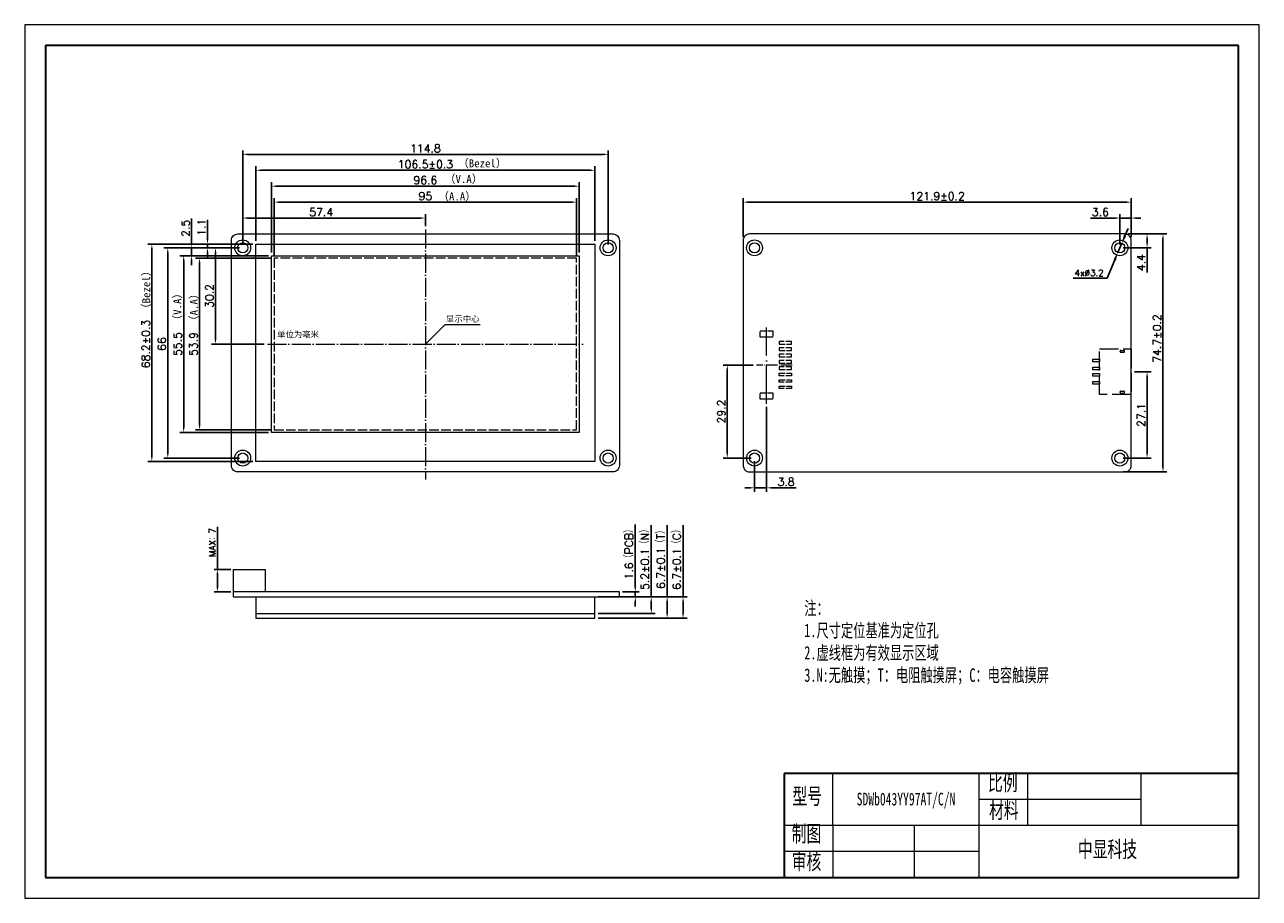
# Model space of a CAD drawing. Header units: millimetres. Extents: x 2240 to 2628, y -2181 to -1907.
import ezdxf

# ---------------------------------------------------------------- set-up
doc = ezdxf.new("R2010")
doc.units = ezdxf.units.MM
doc.header["$LTSCALE"] = 0.5
doc.header["$PDSIZE"] = -5
for name, pattern in [('ACAD_ISO02W100', [15, 12, -3]), ('ACAD_ISO04W100', [30, 24, -3, 0, -3]), ('CENTER2', [28.574999, 19.049999, -3.175, 3.175, -3.175])]:
    doc.linetypes.add(name, pattern=pattern)
doc.layers.get('0').update_dxf_attribs({"lineweight": 18})
doc.layers.get('Defpoints').update_dxf_attribs({"lineweight": 18})
for name, color, linetype, lineweight in [('thick', 7, 'Continuous', 30), ('thin', 7, 'Continuous', 18), ('粗实线层', 7, 'Continuous', 35), ('细实线层', 7, 'Continuous', 18), ('虚线', 7, 'ACAD_ISO02W100', 18)]:
    doc.layers.add(name, color=color, linetype=linetype, lineweight=lineweight)
doc.styles.get("Standard").update_dxf_attribs({"font": 'txt.shx', "bigfont": 'gbcbig.shx'})
doc.styles.add('机械字体', font='SimSun.ttf', dxfattribs={"width": 0.67})
doc.dimstyles.new('ISO-25', dxfattribs={"dimtxt": 2.5, "dimasz": 1.5, "dimexe": 1.25, "dimexo": 1, "dimtad": 1, "dimdec": 1, "dimdsep": 46, "dimtxsty": 'Standard', "dimcen": 2.5, "dimdle": 3, "dimadec": 0, "dimazin": 0, "dimtfac": 1, "dimtdec": 1, "dimtmove": 0, "dimatfit": 3, "dimfxl": 0, "dimarcsym": 0})
doc.dimstyles.new('副本ISO-25', dxfattribs={"dimtxt": 2.5, "dimasz": 2.5, "dimexe": 1.25, "dimexo": 1, "dimtad": 1, "dimtoh": 1, "dimdsep": 46, "dimtxsty": 'Standard', "dimcen": 2.5, "dimdle": 5, "dimadec": 0, "dimazin": 0, "dimtfac": 1, "dimtmove": 0, "dimatfit": 3, "dimfxl": 0, "dimtolj": 1, "dimarcsym": 0})

# ---------------------------------------------------------------- blocks, each defined once
blk = doc.blocks.new('*X2')
at = {"layer": '粗实线层'}
for p, q in [((-287, 200), (-287, -200)), ((287, 200), (-287, 200)), ((287, -200), (287, 200)), ((-287, -200), (287, -200))]:
    blk.add_line(p, q, dxfattribs=at)
at = {"layer": '细实线层'}
for p, q in [((297, 210), (-297, 210)), ((-297, 210), (-297, -210)), ((297, -210), (297, 210)), ((-297, -210), (297, -210))]:
    blk.add_line(p, q, dxfattribs=at)
blk = doc.blocks.new('*X3')
at = {"color": 0, "lineweight": -2, "ltscale": 0.5}
for p, q in [((2308.87, -1975.57), (2308.87, -1965.97)), ((2366.27, -1969.77), (2366.27, -1965.97)), ((2364.77, -1967.22), (2310.37, -1967.22))]:
    blk.add_line(p, q, dxfattribs=at)
at = {"color": 0, "ltscale": 0.5}
for points in [[(2310.37, -1966.97), (2310.37, -1967.47), (2308.87, -1967.22)], [(2364.77, -1966.97), (2364.77, -1967.47), (2366.27, -1967.22)]]:
    blk.add_solid(points, dxfattribs=at)
at = {"layer": 'Defpoints', "color": 0, "ltscale": 0.5}
for p in [(2308.87, -1967.22), (2366.27, -1970.77), (2308.87, -1976.57)]:
    blk.add_point(p, dxfattribs=at)
at = {"color": 0, "lineweight": 0, "ltscale": 0.5, "insert": (2333.53, -1965.34), "char_height": 2.5, "attachment_point": 5}
blk.add_mtext('\\A1;57.4', dxfattribs=at)
blk = doc.blocks.new('*X4')
at = {"color": 0, "lineweight": -2, "ltscale": 0.5}
for p, q in [((2313.02, -1974.41), (2313.02, -1950.97)), ((2419.52, -1974.41), (2419.52, -1950.97)), ((2314.52, -1952.22), (2418.02, -1952.22))]:
    blk.add_line(p, q, dxfattribs=at)
at = {"color": 0, "ltscale": 0.5}
for points in [[(2314.52, -1951.97), (2314.52, -1952.47), (2313.02, -1952.22)], [(2418.02, -1951.97), (2418.02, -1952.47), (2419.52, -1952.22)]]:
    blk.add_solid(points, dxfattribs=at)
at = {"layer": 'Defpoints', "color": 0, "ltscale": 0.5}
for p in [(2419.52, -1952.22), (2313.02, -1975.41), (2419.52, -1975.41)]:
    blk.add_point(p, dxfattribs=at)
at = {"color": 0, "lineweight": 0, "ltscale": 0.5, "insert": (2366.27, -1950.34), "char_height": 2.5, "attachment_point": 5}
blk.add_mtext('\\A1;106.5%%P0.3', dxfattribs=at)
blk = doc.blocks.new('2.0-8')
at = {"linetype": 'ACAD_ISO04W100', "lineweight": 0, "ltscale": 0.3}
blk.add_line((1, 8.06), (1, -3.19), dxfattribs=at)
at = {"linetype": 'ACAD_ISO04W100', "lineweight": 0}
blk.add_line((-11.13, 0), (12.76, 0), dxfattribs=at)
at = {"layer": '虚线', "linetype": 'ACAD_ISO02W100', "lineweight": 0, "ltscale": 0.3}
for p, q in [((-6.4, 7.8), (-6.4, 4)), ((-5.6, 7.8), (-6.4, 7.8)), ((-5.6, 4), (-5.6, 7.8)), ((-4.4, 7.8), (-4.4, 4)), ((-3.6, 7.8), (-4.4, 7.8)), ((-3.6, 4), (-3.6, 7.8)), ((-2.4, 7.8), (-2.4, 4)), ((-1.6, 7.8), (-2.4, 7.8)), ((-1.6, 4), (-1.6, 7.8)), ((-0.4, 7.8), (0.4, 7.8)), ((-0.4, 4), (-0.4, 7.8)), ((0.4, 7.8), (0.4, 4)), ((1.6, 7.8), (2.4, 7.8)), ((1.6, 4), (1.6, 7.8)), ((2.4, 7.8), (2.4, 4)), ((3.6, 4), (3.6, 7.8)), ((3.6, 7.8), (4.4, 7.8)), ((4.4, 7.8), (4.4, 4)), ((5.6, 4), (5.6, 7.8)), ((5.6, 7.8), (6.4, 7.8)), ((6.4, 7.8), (6.4, 4)), ((7.6, 4), (7.6, 7.8)), ((7.6, 7.8), (8.4, 7.8)), ((8.4, 7.8), (8.4, 4)), ((-6.4, 4), (-5.6, 4)), ((-4.4, 4), (-3.6, 4)), ((-2.4, 4), (-1.6, 4)), ((0.4, 4), (-0.4, 4)), ((2.4, 4), (1.6, 4)), ((4.4, 4), (3.6, 4)), ((6.4, 4), (5.6, 4)), ((8.4, 4), (7.6, 4)), ((-7.75, 2), (-9.75, 2)), ((-9.75, 2), (-9.75, -2)), ((-7.75, -2), (-7.75, 2)), ((9.75, 2), (9.75, -2)), ((11.75, 2), (9.75, 2)), ((11.75, -2), (11.75, 2)), ((-9.75, -2), (-7.75, -2))]:
    blk.add_line(p, q, dxfattribs=at)
at = {"layer": '虚线', "lineweight": 0, "ltscale": 0.3}
blk.add_line((9.75, -2), (11.75, -2), dxfattribs=at)
blk = doc.blocks.new('*X7')
at = {"color": 0, "lineweight": -2, "ltscale": 0.5}
for p, q in [((2300.9, -2077.57), (2300.9, -2064.18)), ((2305.1, -2077.57), (2299.9, -2077.57)), ((2300.9, -2083.37), (2300.9, -2078.77)), ((2305.1, -2084.57), (2299.9, -2084.57))]:
    blk.add_line(p, q, dxfattribs=at)
at = {"color": 0, "ltscale": 0.5}
for points in [[(2300.7, -2078.77), (2301.1, -2078.77), (2300.9, -2077.57)], [(2300.7, -2083.37), (2301.1, -2083.37), (2300.9, -2084.57)]]:
    blk.add_solid(points, dxfattribs=at)
at = {"layer": 'Defpoints', "color": 0, "ltscale": 0.5}
for p in [(2305.9, -2077.57), (2300.9, -2084.57), (2305.9, -2084.57)]:
    blk.add_point(p, dxfattribs=at)
at = {"color": 0, "lineweight": 0, "ltscale": 0.5, "insert": (2299.35, -2069.08), "char_height": 2, "attachment_point": 5, "rotation": 90}
blk.add_mtext('\\A1;MAX：7', dxfattribs=at)
blk = doc.blocks.new('*X8')
at = {"color": 0, "lineweight": -2, "ltscale": 0.5}
for p, q in [((2318.75, -1978.84), (2318.75, -1960.97)), ((2320.25, -1962.22), (2412.29, -1962.22)), ((2413.79, -1978.84), (2413.79, -1960.97))]:
    blk.add_line(p, q, dxfattribs=at)
at = {"color": 0, "ltscale": 0.5}
for points in [[(2320.25, -1961.97), (2320.25, -1962.47), (2318.75, -1962.22)], [(2412.29, -1961.97), (2412.29, -1962.47), (2413.79, -1962.22)]]:
    blk.add_solid(points, dxfattribs=at)
at = {"layer": 'Defpoints', "color": 0, "ltscale": 0.5}
for p in [(2413.79, -1962.22), (2318.75, -1979.84), (2413.79, -1979.84)]:
    blk.add_point(p, dxfattribs=at)
at = {"color": 0, "lineweight": 0, "ltscale": 0.5, "insert": (2366.27, -1960.34), "char_height": 2.5, "attachment_point": 5}
blk.add_mtext('\\A1;95', dxfattribs=at)
blk = doc.blocks.new('*X9')
at = {"color": 0, "lineweight": -2, "ltscale": 0.5}
for p, q in [((2317.95, -1978.04), (2317.95, -1955.97)), ((2319.45, -1957.22), (2413.09, -1957.22)), ((2414.59, -1978.04), (2414.59, -1955.97))]:
    blk.add_line(p, q, dxfattribs=at)
at = {"color": 0, "ltscale": 0.5}
for points in [[(2319.45, -1956.97), (2319.45, -1957.47), (2317.95, -1957.22)], [(2413.09, -1956.97), (2413.09, -1957.47), (2414.59, -1957.22)]]:
    blk.add_solid(points, dxfattribs=at)
at = {"layer": 'Defpoints', "color": 0, "ltscale": 0.5}
for p in [(2414.59, -1957.22), (2317.95, -1979.04), (2414.59, -1979.04)]:
    blk.add_point(p, dxfattribs=at)
at = {"color": 0, "lineweight": 0, "ltscale": 0.5, "insert": (2366.27, -1955.34), "char_height": 2.5, "attachment_point": 5}
blk.add_mtext('\\A1;96.6', dxfattribs=at)
blk = doc.blocks.new('*X10')
at = {"color": 0, "lineweight": -2, "ltscale": 0.5}
for p, q in [((2308.87, -1975.57), (2308.87, -1945.97)), ((2310.37, -1947.22), (2422.17, -1947.22)), ((2423.67, -1975.57), (2423.67, -1945.97))]:
    blk.add_line(p, q, dxfattribs=at)
at = {"color": 0, "ltscale": 0.5}
for points in [[(2310.37, -1946.97), (2310.37, -1947.47), (2308.87, -1947.22)], [(2422.17, -1946.97), (2422.17, -1947.47), (2423.67, -1947.22)]]:
    blk.add_solid(points, dxfattribs=at)
at = {"layer": 'Defpoints', "color": 0, "ltscale": 0.5}
for p in [(2423.67, -1947.22), (2308.87, -1976.57), (2423.67, -1976.57)]:
    blk.add_point(p, dxfattribs=at)
at = {"color": 0, "lineweight": 0, "ltscale": 0.5, "insert": (2366.27, -1945.34), "char_height": 2.5, "attachment_point": 5}
blk.add_mtext('\\A1;114.8', dxfattribs=at)
blk = doc.blocks.new('*X11')
at = {"color": 0, "lineweight": -2, "ltscale": 0.5}
for p, q in [((2307.87, -1976.57), (2299.07, -1976.57)), ((2300.32, -1978.07), (2300.32, -2005.27)), ((2315.65, -2006.77), (2299.07, -2006.77))]:
    blk.add_line(p, q, dxfattribs=at)
at = {"color": 0, "ltscale": 0.5}
for points in [[(2300.07, -1978.07), (2300.57, -1978.07), (2300.32, -1976.57)], [(2300.07, -2005.27), (2300.57, -2005.27), (2300.32, -2006.77)]]:
    blk.add_solid(points, dxfattribs=at)
at = {"layer": 'Defpoints', "color": 0, "ltscale": 0.5}
for p in [(2308.87, -1976.57), (2300.32, -2006.77), (2316.65, -2006.77)]:
    blk.add_point(p, dxfattribs=at)
at = {"color": 0, "lineweight": 0, "ltscale": 0.5, "insert": (2298.44, -1991.67), "char_height": 2.5, "attachment_point": 5, "rotation": 90}
blk.add_mtext('\\A1;30.2', dxfattribs=at)
blk = doc.blocks.new('*X12')
at = {"color": 0, "lineweight": -2, "ltscale": 0.5}
for p, q in [((2317.75, -1979.84), (2294.07, -1979.84)), ((2295.32, -1981.34), (2295.32, -2032.2)), ((2317.75, -2033.7), (2294.07, -2033.7))]:
    blk.add_line(p, q, dxfattribs=at)
at = {"color": 0, "ltscale": 0.5}
for points in [[(2295.07, -1981.34), (2295.57, -1981.34), (2295.32, -1979.84)], [(2295.07, -2032.2), (2295.57, -2032.2), (2295.32, -2033.7)]]:
    blk.add_solid(points, dxfattribs=at)
at = {"layer": 'Defpoints', "color": 0, "ltscale": 0.5}
for p in [(2318.75, -1979.84), (2295.32, -2033.7), (2318.75, -2033.7)]:
    blk.add_point(p, dxfattribs=at)
at = {"color": 0, "lineweight": 0, "ltscale": 0.5, "insert": (2293.44, -2006.77), "char_height": 2.5, "attachment_point": 5, "rotation": 90}
blk.add_mtext('\\A1;53.9', dxfattribs=at)
blk = doc.blocks.new('*X13')
at = {"color": 0, "lineweight": -2, "ltscale": 0.5}
for p, q in [((2316.95, -1979.04), (2289.07, -1979.04)), ((2290.32, -1980.54), (2290.32, -2033)), ((2316.95, -2034.5), (2289.07, -2034.5))]:
    blk.add_line(p, q, dxfattribs=at)
at = {"color": 0, "ltscale": 0.5}
for points in [[(2290.07, -1980.54), (2290.57, -1980.54), (2290.32, -1979.04)], [(2290.07, -2033), (2290.57, -2033), (2290.32, -2034.5)]]:
    blk.add_solid(points, dxfattribs=at)
at = {"layer": 'Defpoints', "color": 0, "ltscale": 0.5}
for p in [(2317.95, -1979.04), (2290.32, -2034.5), (2317.95, -2034.5)]:
    blk.add_point(p, dxfattribs=at)
at = {"color": 0, "lineweight": 0, "ltscale": 0.5, "insert": (2288.44, -2006.77), "char_height": 2.5, "attachment_point": 5, "rotation": 90}
blk.add_mtext('\\A1;55.5', dxfattribs=at)
blk = doc.blocks.new('*X14')
at = {"color": 0, "lineweight": -2, "ltscale": 0.5}
for p, q in [((2307.87, -1976.57), (2284.07, -1976.57)), ((2285.32, -1978.07), (2285.32, -2041.07)), ((2307.87, -2042.57), (2284.07, -2042.57))]:
    blk.add_line(p, q, dxfattribs=at)
at = {"color": 0, "ltscale": 0.5}
for points in [[(2285.07, -1978.07), (2285.57, -1978.07), (2285.32, -1976.57)], [(2285.07, -2041.07), (2285.57, -2041.07), (2285.32, -2042.57)]]:
    blk.add_solid(points, dxfattribs=at)
at = {"layer": 'Defpoints', "color": 0, "ltscale": 0.5}
for p in [(2308.87, -1976.57), (2285.32, -2042.57), (2308.87, -2042.57)]:
    blk.add_point(p, dxfattribs=at)
at = {"color": 0, "lineweight": 0, "ltscale": 0.5, "insert": (2283.44, -2006.77), "char_height": 2.5, "attachment_point": 5, "rotation": 90}
blk.add_mtext('\\A1;66', dxfattribs=at)
blk = doc.blocks.new('*X15')
at = {"color": 0, "lineweight": -2, "ltscale": 0.5}
for p, q in [((2312.02, -1975.41), (2279.07, -1975.41)), ((2280.32, -1976.91), (2280.32, -2042.11)), ((2312.02, -2043.61), (2279.07, -2043.61))]:
    blk.add_line(p, q, dxfattribs=at)
at = {"color": 0, "ltscale": 0.5}
for points in [[(2280.07, -1976.91), (2280.57, -1976.91), (2280.32, -1975.41)], [(2280.07, -2042.11), (2280.57, -2042.11), (2280.32, -2043.61)]]:
    blk.add_solid(points, dxfattribs=at)
at = {"layer": 'Defpoints', "color": 0, "ltscale": 0.5}
for p in [(2313.02, -1975.41), (2280.32, -2043.61), (2313.02, -2043.61)]:
    blk.add_point(p, dxfattribs=at)
at = {"color": 0, "lineweight": 0, "ltscale": 0.5, "insert": (2278.44, -2006.77), "char_height": 2.5, "attachment_point": 5, "rotation": 90}
blk.add_mtext('\\A1;68.2%%P0.3', dxfattribs=at)
blk = doc.blocks.new('*X16')
at = {"color": 0, "lineweight": -2, "ltscale": 0.5}
for p, q in [((2466.11, -1973.22), (2466.11, -1960.97)), ((2467.61, -1962.22), (2586.51, -1962.22)), ((2588.01, -1973.22), (2588.01, -1960.97))]:
    blk.add_line(p, q, dxfattribs=at)
at = {"color": 0, "ltscale": 0.5}
for points in [[(2467.61, -1961.97), (2467.61, -1962.47), (2466.11, -1962.22)], [(2586.51, -1961.97), (2586.51, -1962.47), (2588.01, -1962.22)]]:
    blk.add_solid(points, dxfattribs=at)
at = {"layer": 'Defpoints', "color": 0, "ltscale": 0.5}
for p in [(2588.01, -1962.22), (2466.11, -1974.22), (2588.01, -1974.22)]:
    blk.add_point(p, dxfattribs=at)
at = {"color": 0, "lineweight": 0, "ltscale": 0.5, "insert": (2527.06, -1960.34), "char_height": 2.5, "attachment_point": 5}
blk.add_mtext('\\A1;121.9%%P0.2', dxfattribs=at)
blk = doc.blocks.new('*X17')
at = {"color": 0, "lineweight": -2, "ltscale": 0.5}
for p, q in [((2588.01, -1972.22), (2599.26, -1972.22)), ((2598.01, -1973.72), (2598.01, -2045.42)), ((2585.46, -2046.92), (2599.26, -2046.92))]:
    blk.add_line(p, q, dxfattribs=at)
at = {"color": 0, "ltscale": 0.5}
for points in [[(2597.76, -1973.72), (2598.26, -1973.72), (2598.01, -1972.22)], [(2597.76, -2045.42), (2598.26, -2045.42), (2598.01, -2046.92)]]:
    blk.add_solid(points, dxfattribs=at)
at = {"layer": 'Defpoints', "color": 0, "ltscale": 0.5}
for p in [(2587.01, -1972.22), (2584.46, -2046.92), (2598.01, -2046.92)]:
    blk.add_point(p, dxfattribs=at)
at = {"color": 0, "lineweight": 0, "ltscale": 0.5, "insert": (2596.14, -2005.03), "char_height": 2.5, "attachment_point": 5, "rotation": 90}
blk.add_mtext('\\A1;74.7%%P0.2', dxfattribs=at)
blk = doc.blocks.new('*X18')
at = {"color": 0, "lineweight": -2, "ltscale": 0.5}
for p, q in [((2589.01, -2015.47), (2594.26, -2015.47)), ((2593.01, -2016.97), (2593.01, -2041.07)), ((2585.46, -2042.57), (2594.26, -2042.57))]:
    blk.add_line(p, q, dxfattribs=at)
at = {"color": 0, "ltscale": 0.5}
for points in [[(2592.76, -2016.97), (2593.26, -2016.97), (2593.01, -2015.47)], [(2592.76, -2041.07), (2593.26, -2041.07), (2593.01, -2042.57)]]:
    blk.add_solid(points, dxfattribs=at)
at = {"layer": 'Defpoints', "color": 0, "ltscale": 0.5}
for p in [(2588.01, -2015.47), (2584.46, -2042.57), (2593.01, -2042.57)]:
    blk.add_point(p, dxfattribs=at)
at = {"color": 0, "lineweight": 0, "ltscale": 0.5, "insert": (2591.14, -2029.02), "char_height": 2.5, "attachment_point": 5, "rotation": 90}
blk.add_mtext('\\A1;27.1', dxfattribs=at)
blk = doc.blocks.new('*X19')
at = {"color": 0, "lineweight": -2, "ltscale": 0.5}
for p, q in [((2469.27, -2013.37), (2459.86, -2013.37)), ((2461.11, -2041.07), (2461.11, -2014.87)), ((2468.66, -2042.57), (2459.86, -2042.57))]:
    blk.add_line(p, q, dxfattribs=at)
at = {"color": 0, "ltscale": 0.5}
for points in [[(2460.86, -2014.87), (2461.36, -2014.87), (2461.11, -2013.37)], [(2460.86, -2041.07), (2461.36, -2041.07), (2461.11, -2042.57)]]:
    blk.add_solid(points, dxfattribs=at)
at = {"layer": 'Defpoints', "color": 0, "ltscale": 0.5}
for p in [(2461.11, -2013.37), (2470.27, -2013.37), (2469.66, -2042.57)]:
    blk.add_point(p, dxfattribs=at)
at = {"color": 0, "lineweight": 0, "ltscale": 0.5, "insert": (2459.24, -2027.97), "char_height": 2.5, "attachment_point": 5, "rotation": 90}
blk.add_mtext('\\A1;29.2', dxfattribs=at)
blk = doc.blocks.new('*X20')
at = {"color": 0, "lineweight": -2, "ltscale": 0.5}
for p, q in [((2473.46, -2026.49), (2473.46, -2053.17)), ((2469.66, -2043.57), (2469.66, -2053.17)), ((2468.16, -2051.92), (2466.66, -2051.92)), ((2469.66, -2051.92), (2473.46, -2051.92)), ((2474.96, -2051.92), (2482.71, -2051.92))]:
    blk.add_line(p, q, dxfattribs=at)
at = {"color": 0, "ltscale": 0.5}
for points in [[(2468.16, -2051.67), (2468.16, -2052.17), (2469.66, -2051.92)], [(2474.96, -2051.67), (2474.96, -2052.17), (2473.46, -2051.92)]]:
    blk.add_solid(points, dxfattribs=at)
at = {"layer": 'Defpoints', "color": 0, "ltscale": 0.5}
for p in [(2473.46, -2025.49), (2469.66, -2042.57), (2473.46, -2051.92)]:
    blk.add_point(p, dxfattribs=at)
at = {"color": 0, "lineweight": 0, "ltscale": 0.5, "insert": (2479.59, -2050.04), "char_height": 2.5, "attachment_point": 5}
blk.add_mtext('\\A1;3.8', dxfattribs=at)
blk = doc.blocks.new('*X21')
at = {"color": 0, "lineweight": -2, "ltscale": 0.5}
for p, q in [((2292.82, -1975.07), (2292.82, -1967.32)), ((2307.87, -1976.57), (2291.57, -1976.57)), ((2292.82, -1979.04), (2292.82, -1976.57)), ((2316.95, -1979.04), (2291.57, -1979.04)), ((2292.82, -1980.54), (2292.82, -1982.04))]:
    blk.add_line(p, q, dxfattribs=at)
at = {"color": 0, "ltscale": 0.5}
for points in [[(2292.57, -1975.07), (2293.07, -1975.07), (2292.82, -1976.57)], [(2292.57, -1980.54), (2293.07, -1980.54), (2292.82, -1979.04)]]:
    blk.add_solid(points, dxfattribs=at)
at = {"layer": 'Defpoints', "color": 0, "ltscale": 0.5}
for p in [(2308.87, -1976.57), (2292.82, -1979.04), (2317.95, -1979.04)]:
    blk.add_point(p, dxfattribs=at)
at = {"color": 0, "lineweight": 0, "ltscale": 0.5, "insert": (2290.94, -1970.44), "char_height": 2.5, "attachment_point": 5, "rotation": 90}
blk.add_mtext('\\A1;2.5', dxfattribs=at)
blk = doc.blocks.new('*X22')
at = {"color": 0, "lineweight": -2, "ltscale": 0.5}
for p, q in [((2297.82, -1973.91), (2297.82, -1967.83)), ((2312.02, -1975.41), (2296.57, -1975.41)), ((2307.87, -1976.57), (2296.57, -1976.57)), ((2297.82, -1976.57), (2297.82, -1975.41)), ((2297.82, -1978.07), (2297.82, -1979.57))]:
    blk.add_line(p, q, dxfattribs=at)
at = {"color": 0, "ltscale": 0.5}
for points in [[(2297.57, -1973.91), (2298.07, -1973.91), (2297.82, -1975.41)], [(2297.57, -1978.07), (2298.07, -1978.07), (2297.82, -1976.57)]]:
    blk.add_solid(points, dxfattribs=at)
at = {"layer": 'Defpoints', "color": 0, "ltscale": 0.5}
for p in [(2297.82, -1975.41), (2308.87, -1976.57), (2313.02, -1975.41)]:
    blk.add_point(p, dxfattribs=at)
at = {"color": 0, "lineweight": 0, "ltscale": 0.5, "insert": (2295.94, -1970.12), "char_height": 2.5, "attachment_point": 5, "rotation": 90}
blk.add_mtext('\\A1;1.1', dxfattribs=at)
blk = doc.blocks.new('*X23')
at = {"color": 0, "lineweight": -2, "ltscale": 0.5}
for p, q in [((2584.46, -1975.57), (2584.46, -1965.97)), ((2588.01, -1973.22), (2588.01, -1965.97)), ((2582.96, -1967.22), (2575.21, -1967.22)), ((2588.01, -1967.22), (2584.46, -1967.22)), ((2589.51, -1967.22), (2591.01, -1967.22))]:
    blk.add_line(p, q, dxfattribs=at)
at = {"color": 0, "ltscale": 0.5}
for points in [[(2582.96, -1966.97), (2582.96, -1967.47), (2584.46, -1967.22)], [(2589.51, -1966.97), (2589.51, -1967.47), (2588.01, -1967.22)]]:
    blk.add_solid(points, dxfattribs=at)
at = {"layer": 'Defpoints', "color": 0, "ltscale": 0.5}
for p in [(2588.01, -1967.22), (2588.01, -1974.22), (2584.46, -1976.57)]:
    blk.add_point(p, dxfattribs=at)
at = {"color": 0, "lineweight": 0, "ltscale": 0.5, "insert": (2578.34, -1965.34), "char_height": 2.5, "attachment_point": 5}
blk.add_mtext('\\A1;3.6', dxfattribs=at)
blk = doc.blocks.new('*X24')
at = {"color": 0, "lineweight": -2, "ltscale": 0.5}
for p, q in [((2432.22, -2083.07), (2432.22, -2063.43)), ((2428.22, -2084.57), (2433.47, -2084.57)), ((2428.22, -2086.17), (2433.47, -2086.17)), ((2432.22, -2086.17), (2432.22, -2084.57)), ((2432.22, -2087.67), (2432.22, -2089.17))]:
    blk.add_line(p, q, dxfattribs=at)
at = {"color": 0, "ltscale": 0.5}
for points in [[(2431.97, -2083.07), (2432.47, -2083.07), (2432.22, -2084.57)], [(2431.97, -2087.67), (2432.47, -2087.67), (2432.22, -2086.17)]]:
    blk.add_solid(points, dxfattribs=at)
at = {"layer": 'Defpoints', "color": 0, "ltscale": 0.5}
for p in [(2427.22, -2084.57), (2427.22, -2086.17), (2432.22, -2086.17)]:
    blk.add_point(p, dxfattribs=at)
at = {"color": 0, "lineweight": 0, "ltscale": 0.5, "insert": (2430.27, -2072.13), "char_height": 2.5, "attachment_point": 5, "rotation": 90}
blk.add_mtext('\\A1;1.6（PCB）', dxfattribs=at)
blk = doc.blocks.new('*X25')
at = {"color": 0, "lineweight": -2, "ltscale": 0.5}
for p, q in [((2437.22, -2086.17), (2437.22, -2063.62)), ((2420.52, -2086.17), (2438.47, -2086.17)), ((2437.22, -2089.87), (2437.22, -2087.67)), ((2420.52, -2091.37), (2438.47, -2091.37))]:
    blk.add_line(p, q, dxfattribs=at)
at = {"color": 0, "ltscale": 0.5}
for points in [[(2436.97, -2087.67), (2437.47, -2087.67), (2437.22, -2086.17)], [(2436.97, -2089.87), (2437.47, -2089.87), (2437.22, -2091.37)]]:
    blk.add_solid(points, dxfattribs=at)
at = {"layer": 'Defpoints', "color": 0, "ltscale": 0.5}
for p in [(2419.52, -2086.17), (2419.52, -2091.37), (2437.22, -2091.37)]:
    blk.add_point(p, dxfattribs=at)
at = {"color": 0, "lineweight": 0, "ltscale": 0.5, "insert": (2435.27, -2073.77), "char_height": 2.5, "attachment_point": 5, "rotation": 90}
blk.add_mtext('\\A1;5.2%%P0.1（N）', dxfattribs=at)
blk = doc.blocks.new('*X26')
at = {"color": 0, "lineweight": -2, "ltscale": 0.5}
for p, q in [((2442.22, -2086.17), (2442.22, -2063.62)), ((2420.52, -2086.17), (2443.47, -2086.17)), ((2442.22, -2091.37), (2442.22, -2087.67)), ((2420.52, -2092.87), (2443.47, -2092.87))]:
    blk.add_line(p, q, dxfattribs=at)
at = {"color": 0, "ltscale": 0.5}
for points in [[(2441.97, -2087.67), (2442.47, -2087.67), (2442.22, -2086.17)], [(2441.97, -2091.37), (2442.47, -2091.37), (2442.22, -2092.87)]]:
    blk.add_solid(points, dxfattribs=at)
at = {"layer": 'Defpoints', "color": 0, "ltscale": 0.5}
for p in [(2419.52, -2086.17), (2419.52, -2092.87), (2442.22, -2092.87)]:
    blk.add_point(p, dxfattribs=at)
at = {"color": 0, "lineweight": 0, "ltscale": 0.5, "insert": (2440.27, -2073.77), "char_height": 2.5, "attachment_point": 5, "rotation": 90}
blk.add_mtext('\\A1;6.7%%P0.1（T）', dxfattribs=at)
blk = doc.blocks.new('*X27')
at = {"color": 0, "lineweight": -2, "ltscale": 0.5}
for p, q in [((2447.22, -2086.17), (2447.22, -2063.62)), ((2420.52, -2086.17), (2448.47, -2086.17)), ((2447.22, -2091.37), (2447.22, -2087.67)), ((2420.52, -2092.87), (2448.47, -2092.87))]:
    blk.add_line(p, q, dxfattribs=at)
at = {"color": 0, "ltscale": 0.5}
for points in [[(2446.97, -2087.67), (2447.47, -2087.67), (2447.22, -2086.17)], [(2446.97, -2091.37), (2447.47, -2091.37), (2447.22, -2092.87)]]:
    blk.add_solid(points, dxfattribs=at)
at = {"layer": 'Defpoints', "color": 0, "ltscale": 0.5}
for p in [(2419.52, -2086.17), (2419.52, -2092.87), (2447.22, -2092.87)]:
    blk.add_point(p, dxfattribs=at)
at = {"color": 0, "lineweight": 0, "ltscale": 0.5, "insert": (2445.27, -2073.77), "char_height": 2.5, "attachment_point": 5, "rotation": 90}
blk.add_mtext('\\A1;6.7%%P0.1（C）', dxfattribs=at)
blk = doc.blocks.new('*X28')
at = {"color": 0, "lineweight": -2, "ltscale": 0.5}
for p, q in [((2586.07, -1972.79), (2587.05, -1970.49)), ((2585.09, -1975.09), (2583.83, -1978.04)), ((2580.42, -1986.06), (2582.85, -1980.34)), ((2569.79, -1986.06), (2580.42, -1986.06))]:
    blk.add_line(p, q, dxfattribs=at)
at = {"color": 0, "ltscale": 0.5}
for points in [[(2585.68, -1972.63), (2586.45, -1972.96), (2585.09, -1975.09)], [(2582.47, -1980.18), (2583.24, -1980.5), (2583.83, -1978.04)]]:
    blk.add_solid(points, dxfattribs=at)
at = {"layer": 'Defpoints', "color": 0, "ltscale": 0.5}
for p in [(2583.83, -1978.04), (2585.09, -1975.09)]:
    blk.add_point(p, dxfattribs=at)
at = {"color": 0, "lineweight": 0, "ltscale": 0.5, "insert": (2574.79, -1984.44), "char_height": 2, "attachment_point": 5}
blk.add_mtext('\\A1;4x%%C3.2', dxfattribs=at)
blk = doc.blocks.new('*X29')
at = {"color": 0, "lineweight": -2, "ltscale": 0.5}
for p, q in [((2587.01, -1972.22), (2594.26, -1972.22)), ((2593.01, -1973.72), (2593.01, -1975.07)), ((2585.46, -1976.57), (2594.26, -1976.57)), ((2593.01, -1976.57), (2593.01, -1984.32))]:
    blk.add_line(p, q, dxfattribs=at)
at = {"color": 0, "ltscale": 0.5}
for points in [[(2592.76, -1973.72), (2593.26, -1973.72), (2593.01, -1972.22)], [(2592.76, -1975.07), (2593.26, -1975.07), (2593.01, -1976.57)]]:
    blk.add_solid(points, dxfattribs=at)
at = {"layer": 'Defpoints', "color": 0, "ltscale": 0.5}
for p in [(2586.01, -1972.22), (2593.01, -1972.22), (2584.46, -1976.57)]:
    blk.add_point(p, dxfattribs=at)
at = {"color": 0, "lineweight": 0, "ltscale": 0.5, "insert": (2591.14, -1981.19), "char_height": 2.5, "attachment_point": 5, "rotation": 90}
blk.add_mtext('\\A1;4.4', dxfattribs=at)
blk = doc.blocks.new('usb4')
at = {"layer": '虚线', "lineweight": 0}
for p, q in [((5492.02, -1468.15), (5492.87, -1468.15)), ((5492.02, -1468.75), (5492.87, -1468.75)), ((5492.02, -1480.95), (5492.87, -1480.95)), ((5492.02, -1481.55), (5492.87, -1481.55))]:
    blk.add_line(p, q, dxfattribs=at)
for points in [[(5485.24, -1467.7), (5495.24, -1467.7), (5495.24, -1482), (5485.24, -1482)], [(5483.24, -1470.9), (5485.24, -1470.9), (5485.24, -1471.8), (5483.24, -1471.8)], [(5483.24, -1473.4), (5485.24, -1473.4), (5485.24, -1474.3), (5483.24, -1474.3)], [(5483.24, -1475.4), (5485.24, -1475.4), (5485.24, -1476.3), (5483.24, -1476.3)], [(5483.24, -1477.9), (5485.24, -1477.9), (5485.24, -1478.8), (5483.24, -1478.8)]]:
    blk.add_lwpolyline(points, close=True, dxfattribs=at)
for centre, start, end in [((5492.02, -1468.45), 90, 270), ((5492.87, -1468.45), 270, 90), ((5492.02, -1481.25), 90, 270), ((5492.87, -1481.25), 270, 90)]:
    blk.add_arc(centre, 0.3, start, end, dxfattribs=at)

msp = doc.modelspace()

# ---------------------------------------------------------------- linework, layer by layer
at = {"linetype": 'ACAD_ISO04W100', "lineweight": 0, "ltscale": 0.5}
for p, q in [((2366.268, -1970.767), (2366.268, -2049.269)), ((2316.653, -2006.767), (2415.883, -2006.767))]:
    msp.add_line(p, q, dxfattribs=at)
at = {"lineweight": 0}
for p, q in [((2366.268, -2006.767), (2372.433, -2000.608)), ((2372.433, -2000.608), (2383.51, -2000.608)), ((2305.904, -2077.567), (2315.904, -2077.567)), ((2305.904, -2077.567), (2305.904, -2084.567)), ((2315.904, -2077.567), (2315.904, -2084.567)), ((2494.313, -2157.949), (2494.313, -2141.638))]:
    msp.add_line(p, q, dxfattribs=at)
at = {"lineweight": 0, "ltscale": 0.5}
for p, q in [((2305.904, -2084.567), (2305.904, -2086.167)), ((2427.218, -2084.567), (2305.904, -2084.567)), ((2305.904, -2086.167), (2427.218, -2086.167)), ((2313.018, -2086.167), (2313.018, -2091.367)), ((2419.518, -2091.367), (2419.518, -2086.167)), ((2427.218, -2086.167), (2427.218, -2084.567)), ((2313.018, -2091.367), (2419.518, -2091.367)), ((2313.018, -2091.367), (2313.018, -2092.867)), ((2313.018, -2092.867), (2419.518, -2092.867)), ((2419.518, -2092.867), (2419.518, -2091.367))]:
    msp.add_line(p, q, dxfattribs=at)
for p in [(2479.022, -2141.638), (2313.927, -2174.26)]:
    msp.add_line(p, (2479.022, -2174.26))
at = {"lineweight": 0}
for points in [[(2307.318, -1972.217), (2425.218, -1972.217, -0.4142136), (2427.218, -1974.217), (2427.218, -2044.917, -0.4142136), (2425.218, -2046.917), (2307.318, -2046.917, -0.4142136), (2305.318, -2044.917), (2305.318, -1974.217, -0.4142136)], [(2586.012, -1972.217), (2468.112, -1972.217, 0.4142136), (2466.112, -1974.217), (2466.112, -2044.917, 0.4142136), (2468.112, -2046.917), (2586.012, -2046.917, 0.4142136), (2588.012, -2044.917), (2588.012, -1974.217, 0.4142136)]]:
    msp.add_lwpolyline(points, format="xyb", close=True, dxfattribs=at)
msp.add_lwpolyline([(2313.018, -1975.412), (2419.518, -1975.412), (2419.518, -2043.612), (2313.018, -2043.612)], close=True, dxfattribs=at)
at = {"lineweight": 0, "ltscale": 0.5}
msp.add_lwpolyline([(2414.588, -2034.497), (2317.948, -2034.497), (2317.948, -1979.037), (2414.588, -1979.037)], close=True, dxfattribs=at)
at = {"color": 1, "linetype": 'ACAD_ISO02W100', "lineweight": 0, "ltscale": 0.5}
msp.add_lwpolyline([(2413.788, -1979.837), (2318.748, -1979.837), (2318.748, -2033.697), (2413.788, -2033.697)], close=True, dxfattribs=at)
at = {"lineweight": 0, "ltscale": 0.5}
for centre in [(2308.868, -1976.567), (2423.668, -1976.567), (2469.662, -1976.567), (2584.462, -1976.567), (2308.868, -2042.567), (2423.668, -2042.567), (2469.662, -2042.567), (2584.462, -2042.567)]:
    msp.add_circle(centre, 2.5, dxfattribs=at)
at = {"lineweight": 0}
for centre in [(2308.868, -1976.567), (2423.668, -1976.567), (2469.662, -1976.567), (2584.462, -1976.567), (2308.868, -2042.567), (2423.668, -2042.567), (2469.662, -2042.567), (2584.462, -2042.567)]:
    msp.add_circle(centre, 1.6, dxfattribs=at)
at = {"layer": 'thick'}
for p, q in [((2621.739, -2141.638), (2479.022, -2141.638)), ((2479.022, -2141.638), (2479.022, -2174.26)), ((2479.022, -2141.638), (2479.022, -2174.26)), ((2621.739, -2174.26), (2621.739, -2141.638)), ((2479.022, -2174.26), (2621.739, -2174.26))]:
    msp.add_line(p, q, dxfattribs=at)
at = {"layer": 'thin'}
for p, q in [((2540.186, -2141.638), (2540.186, -2174.26)), ((2555.478, -2141.638), (2555.478, -2157.949)), ((2591.157, -2157.949), (2591.157, -2141.638)), ((2591.157, -2149.794), (2540.186, -2149.794)), ((2621.739, -2157.949), (2479.022, -2157.949)), ((2494.313, -2157.949), (2494.313, -2174.26)), ((2519.798, -2157.949), (2519.798, -2174.26)), ((2540.186, -2166.104), (2479.022, -2166.104))]:
    msp.add_line(p, q, dxfattribs=at)

# ---------------------------------------------------------------- block references
at = {"lineweight": 0, "xscale": -1, "rotation": 270}
msp.add_blockref('2.0-8', (2473.462, -2014.367), dxfattribs=at)
at = {"layer": '粗实线层', "lineweight": 0, "xscale": 0.6530298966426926, "yscale": 0.6530298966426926, "zscale": 0.6530298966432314}
msp.add_blockref('*X2', (2434.32, -2043.654), dxfattribs=at)
at = {"layer": '虚线', "lineweight": 0}
msp.add_blockref('usb4', (-2907.228, -540.614), dxfattribs=at)

# ---------------------------------------------------------------- texts
at = {"lineweight": 0, "attachment_point": 1}
for s, insert, char_height, width in [('{\\fSimSun|b0|i0|c134|p49;（Bezel）}', (2376.48, -1948.791), 2.5, 16.30181), ('{\\fSimSun|b0|i0|c134|p49;（V.A）}', (2372.321, -1953.701), 2.5, 17.30909), ('{\\fSimSun|b0|i0|c134|p49;\\C1;（A.A）}', (2370.266, -1959.196), 2.5, 16.30181), ('{\\fSimSun|b0|i0|c134|p49;显示中心}', (2372.75, -1997.943), 1.875, 16.30181), ('{\\fSimSun|b0|i0|c134|p49;单位为毫米}', (2319.698, -2002.827), 1.875, 35.99924)]:
    msp.add_mtext(s, dxfattribs=dict(at, insert=insert, char_height=char_height, width=width))
at = {"lineweight": 0, "insert": (2277.299, -1997.407), "char_height": 2.5, "width": 16.39388, "attachment_point": 1, "rotation": 90}
msp.add_mtext('{\\fSimSun|b0|i0|c134|p49;（Bezel）}', dxfattribs=at)
at = {"linetype": 'CENTER2', "lineweight": 0, "insert": (2287.079, -2001.026), "char_height": 2.5, "width": 18.40506, "attachment_point": 1, "rotation": 90}
msp.add_mtext('{\\fSimSun|b0|i0|c134|p49;（V.A）}', dxfattribs=at)
at = {"color": 1, "linetype": 'CENTER2', "lineweight": 0, "insert": (2292.26, -2001.189), "char_height": 2.5, "width": 16.39388, "attachment_point": 1, "rotation": 90}
msp.add_mtext('{\\fSimSun|b0|i0|c134|p49;（A.A）}', dxfattribs=at)
at = {"layer": 'thick', "attachment_point": 1, "style": '机械字体'}
for s, insert, char_height, width in [('注：\\P1.尺寸定位基准为定位孔\\P2.虚线框为有效显示区域\\P3.N:无触摸；T：电阻触摸屏；C：电容触摸屏', (2485.31, -2087.583), 4.20508, 100.81332), ('比例', (2543.023, -2141.877), 5.0971, 12.94837), ('型号', (2481.591, -2146.164), 5.0971, 12.94837), ('SDWb043YY97AT/C/N', (2501.767, -2147.64), 4, 28.39311), ('材料', (2543.358, -2150.583), 5.0971, 12.94837), ('制图', (2481.364, -2157.949), 5.0971, 12.94837), ('中显科技', (2571.253, -2162.847), 5.0971, 28.36201), ('审核', (2481.364, -2166.655), 5.0971, 12.94837)]:
    msp.add_mtext(s, dxfattribs=dict(at, insert=insert, char_height=char_height, width=width))

# ---------------------------------------------------------------- dimensions: what is measured, and where the dimension line sits
at = {"lineweight": 0, "ltscale": 0.5}
for base, p1, p2, text, picture, middle in [((2423.668, -1947.217), (2308.868, -1976.567), (2423.668, -1976.567), '114.8', '*X10', (2366.268, -1947.217)), ((2414.588, -1957.217), (2317.948, -1979.037), (2414.588, -1979.037), '96.6', '*X9', (2366.268, -1957.217)), ((2588.012, -1962.217), (2466.112, -1974.217), (2588.012, -1974.217), '121.9%%P0.2', '*X16', (2527.062, -1962.217)), ((2588.012, -1967.217), (2584.462, -1976.567), (2588.012, -1974.217), '3.6', '*X23', (2578.337, -1967.217))]:
    dim = msp.add_linear_dim(base=base, p1=p1, p2=p2, text=text, dimstyle='ISO-25', override={"dimsah": 1, "dimtolj": 1, "dimarcsym": 1}, dxfattribs=at)
    dim.commit()
    dim.dimension.update_dxf_attribs({"geometry": picture, "text_midpoint": middle, "dimtype": 160})
at = {"lineweight": 0}
for base, p1, p2, text, picture, middle in [((2419.518, -1952.217), (2313.018, -1975.412), (2419.518, -1975.412), '106.5%%P0.3', '*X4', (2366.268, -1952.217)), ((2308.868, -1967.217), (2366.268, -1970.767), (2308.868, -1976.567), '57.4', '*X3', (2333.528, -1967.217))]:
    dim = msp.add_linear_dim(base=base, p1=p1, p2=p2, text=text, dimstyle='ISO-25', override={"dimsah": 1, "dimtolj": 1, "dimarcsym": 1}, dxfattribs=at)
    dim.commit()
    dim.dimension.update_dxf_attribs({"geometry": picture, "text_midpoint": middle, "dimtype": 160})
at = {"color": 1, "lineweight": 0, "ltscale": 0.5}
dim = msp.add_linear_dim(base=(2413.788, -1962.217), p1=(2318.748, -1979.837), p2=(2413.788, -1979.837), text='95', dimstyle='ISO-25', override={"dimsah": 1, "dimtolj": 1, "dimarcsym": 1}, dxfattribs=at)
dim.commit()
dim.dimension.update_dxf_attribs({"geometry": '*X8', "text_midpoint": (2366.268, -1962.217), "dimtype": 160})
at = {"lineweight": 0, "ltscale": 0.5}
for base, p1, p2, text, picture, middle in [((2292.818, -1979.037), (2308.868, -1976.567), (2317.948, -1979.037), '2.5', '*X21', (2292.818, -1970.442)), ((2598.012, -2046.917), (2587.012, -1972.217), (2584.462, -2046.917), '74.7%%P0.2', '*X17', (2598.012, -2005.028)), ((2593.012, -1972.217), (2584.462, -1976.567), (2586.012, -1972.217), '4.4', '*X29', (2593.012, -1981.192)), ((2280.318, -2043.612), (2313.018, -1975.412), (2313.018, -2043.612), '68.2%%P0.3', '*X15', (2280.318, -2006.767)), ((2285.318, -2042.567), (2308.868, -1976.567), (2308.868, -2042.567), '66', '*X14', (2285.318, -2006.767)), ((2290.318, -2034.497), (2317.948, -1979.037), (2317.948, -2034.497), '55.5', '*X13', (2290.318, -2006.767)), ((2593.012, -2042.567), (2588.012, -2015.467), (2584.462, -2042.567), '27.1', '*X18', (2593.012, -2029.017)), ((2437.218, -2091.367), (2419.518, -2086.167), (2419.518, -2091.367), '5.2%%P0.1（N）', '*X25', (2437.218, -2073.77)), ((2447.218, -2092.867), (2419.518, -2086.167), (2419.518, -2092.867), '6.7%%P0.1（C）', '*X27', (2447.218, -2073.77)), ((2442.218, -2092.867), (2419.518, -2086.167), (2419.518, -2092.867), '6.7%%P0.1（T）', '*X26', (2442.218, -2073.77)), ((2432.218, -2086.167), (2427.218, -2084.567), (2427.218, -2086.167), '1.6（PCB）', '*X24', (2432.218, -2072.129))]:
    dim = msp.add_linear_dim(base=base, p1=p1, p2=p2, angle=90, text=text, dimstyle='ISO-25', override={"dimsah": 1, "dimtolj": 1, "dimarcsym": 1}, dxfattribs=at)
    dim.commit()
    dim.dimension.update_dxf_attribs({"geometry": picture, "text_midpoint": middle, "dimtype": 160})
for base, p1, p2, text, picture, middle in [((2297.818, -1975.412), (2308.868, -1976.567), (2313.018, -1975.412), '1.1', '*X22', (2295.943, -1970.12)), ((2300.318, -2006.767), (2308.868, -1976.567), (2316.653, -2006.767), '30.2', '*X11', (2298.443, -1991.667)), ((2461.112, -2013.367), (2469.662, -2042.567), (2470.268, -2013.367), '29.2', '*X19', (2459.237, -2027.967))]:
    dim = msp.add_linear_dim(base=base, p1=p1, p2=p2, angle=90, text=text, dimstyle='ISO-25', override={"dimsah": 1, "dimtolj": 1, "dimarcsym": 1}, dxfattribs=at)
    dim.commit()
    dim.dimension.update_dxf_attribs({"geometry": picture, "text_midpoint": middle})
dim = msp.add_diameter_dim_2p(p1=(2585.089, -1975.095), p2=(2583.835, -1978.039), text='4x%%C3.2', dimstyle='副本ISO-25', override={"dimtxt": 2, "dimpost": '%%C<>', "dimsah": 1}, dxfattribs=at)
dim.commit()
dim.dimension.update_dxf_attribs({"geometry": '*X28', "text_midpoint": (2574.792, -1986.062), "dimtype": 163})
at = {"color": 1, "lineweight": 0, "ltscale": 0.5}
dim = msp.add_linear_dim(base=(2295.318, -2033.697), p1=(2318.748, -1979.837), p2=(2318.748, -2033.697), angle=90, text='53.9', dimstyle='ISO-25', override={"dimsah": 1, "dimtolj": 1, "dimarcsym": 1}, dxfattribs=at)
dim.commit()
dim.dimension.update_dxf_attribs({"geometry": '*X12', "text_midpoint": (2295.318, -2006.767), "dimtype": 160})
at = {"lineweight": 0, "ltscale": 0.5}
dim = msp.add_linear_dim(base=(2473.462, -2051.917), p1=(2469.662, -2042.567), p2=(2473.462, -2025.495), text='3.8', dimstyle='ISO-25', override={"dimsah": 1, "dimtolj": 1, "dimarcsym": 1}, dxfattribs=at)
dim.commit()
dim.dimension.update_dxf_attribs({"geometry": '*X20', "text_midpoint": (2479.587, -2050.042)})
at = {"lineweight": 0}
dim = msp.add_linear_dim(base=(2300.904, -2084.567), p1=(2305.904, -2077.567), p2=(2305.904, -2084.567), angle=90, text='MAX：7', dimstyle='ISO-25', override={"dimscale": 0.8, "dimsah": 1, "dimtolj": 1, "dimarcsym": 1}, dxfattribs=at)
dim.commit()
dim.dimension.update_dxf_attribs({"geometry": '*X7', "text_midpoint": (2300.904, -2069.078), "dimtype": 160})

doc.saveas('drawing.dxf')
